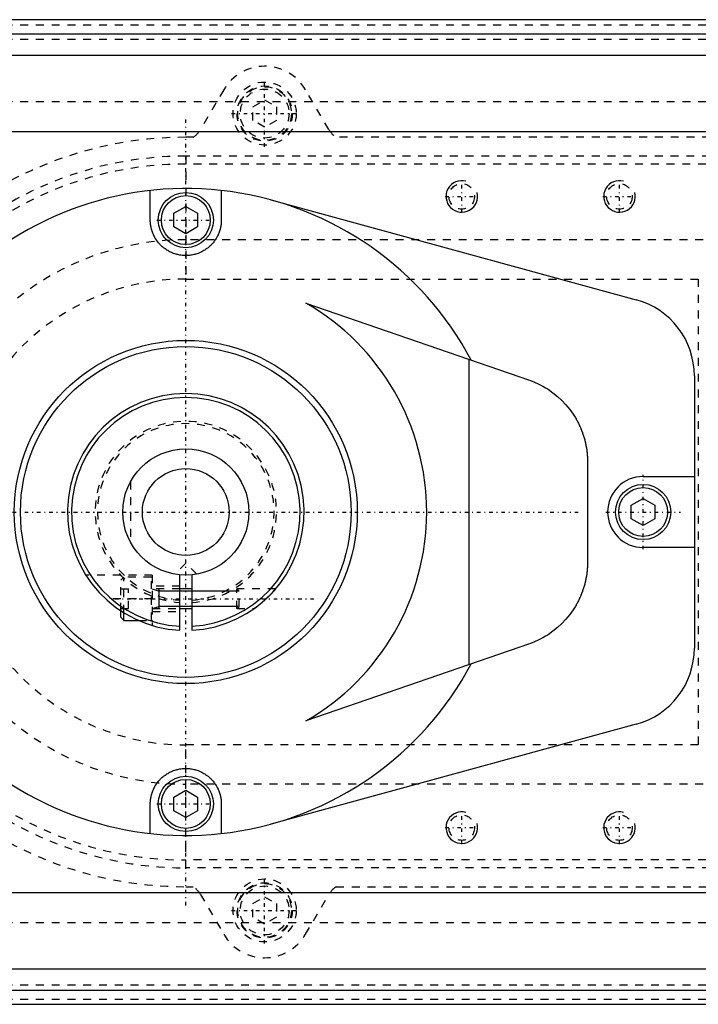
# Model space of a CAD drawing. Extents: x -614 to 147, y -88 to 88.
# Tile 2 of 9: x -571 to -485, y -62 to 62. Entities that reach past the tile are written whole.
import ezdxf

# ---------------------------------------------------------------- set-up
doc = ezdxf.new("R2010")
doc.units = 0
doc.linetypes.add('CENTER', pattern=[1.5, 0.45, -0.5, 0.05, -0.5])
doc.linetypes.add('DASHED', pattern=[2, 1, -1])
for name, color, linetype in [('AM_0', 7, 'CONTINUOUS'), ('AM_10', 7, 'CONTINUOUS'), ('AM_3', 7, 'DASHED'), ('AM_7', 7, 'CENTER')]:
    doc.layers.add(name, color=color, linetype=linetype)

msp = doc.modelspace()

# ---------------------------------------------------------------- linework, layer by layer
at = {"layer": 'AM_0', "color": 7, "linetype": 'CONTINUOUS'}
for p, q in [((-216.5, 62.4), (-595, 62.4)), ((-595, 60.61), (-216.5, 60.61)), ((-595, 57.91), (-216.5, 57.91)), ((-595, 48.21), (-216.5, 48.21)), ((-554.5, 37), (-554.5, 40.75)), ((-545.5, 40.75), (-545.5, 37)), ((-551.5, 37.87), (-550, 38.73)), ((-550, 38.73), (-548.5, 37.87)), ((-539.2, 39.55), (-492.87, 26.9)), ((-551.5, 36.13), (-551.5, 37.87)), ((-548.5, 37.87), (-548.5, 36.13)), ((-550, 35.27), (-551.5, 36.13)), ((-548.5, 36.13), (-550, 35.27)), ((-534.76, 26.48), (-506.43, 16.7)), ((-514.05, -19.33), (-514.05, 19.33)), ((-485.5, 17.25), (-485.5, -17.25)), ((-499.05, 6.35), (-499.05, -6.35)), ((-492, 4.5), (-485.5, 4.5)), ((-493.5, 0.87), (-492, 1.73)), ((-492, 1.73), (-490.5, 0.87)), ((-493.5, -0.87), (-493.5, 0.87)), ((-490.5, 0.87), (-490.5, -0.87)), ((-492, -1.73), (-493.5, -0.87)), ((-490.5, -0.87), (-492, -1.73)), ((-485.5, -4.5), (-492, -4.5)), ((-550.75, -14.98), (-550.75, -7.96)), ((-549.25, -7.96), (-549.25, -14.98)), ((-549.25, -9.75), (-550.75, -9.75)), ((-550.75, -12.25), (-549.25, -12.25)), ((-558.25, -13.35), (-558.25, -12.53)), ((-558.25, -13.35), (-557.85, -13.75)), ((-557.85, -13.75), (-557.85, -12.78)), ((-557.85, -13.75), (-555.99, -13.75)), ((-506.43, -16.7), (-534.76, -26.48)), ((-492.87, -26.9), (-539.2, -39.55)), ((-551.5, -36.13), (-550, -35.27)), ((-551.5, -37.87), (-551.5, -36.13)), ((-550, -35.27), (-548.5, -36.13)), ((-548.5, -36.13), (-548.5, -37.87)), ((-554.5, -40.75), (-554.5, -37)), ((-545.5, -37), (-545.5, -40.75)), ((-550, -38.73), (-551.5, -37.87)), ((-548.5, -37.87), (-550, -38.73)), ((-595, -48.21), (-216.5, -48.21)), ((-595, -57.91), (-216.5, -57.91)), ((-595, -60.61), (-216.5, -60.61)), ((-595, -62.4), (-216.5, -62.4))]:
    msp.add_line(p, q, dxfattribs=at)
for points in [[(-545.5, 37, 0), (-545.5, 36.94, 0), (-545.5, 36.81, 0), (-545.51, 36.69, 0), (-545.52, 36.63, 0), (-545.52, 36.57, 0), (-545.53, 36.45, 0), (-545.55, 36.33, 0), (-545.57, 36.21, 0), (-545.59, 36.09, 0), (-545.62, 35.96, 0), (-545.64, 35.9, 0), (-545.65, 35.84, 0), (-545.69, 35.72, 0), (-545.72, 35.6, 0), (-545.77, 35.48, 0), (-545.81, 35.36, 0), (-545.86, 35.24, 0), (-545.89, 35.18, 0), (-545.91, 35.12, 0), (-545.97, 35, 0), (-546.03, 34.89, 0), (-546.06, 34.83, 0), (-546.09, 34.77, 0), (-546.16, 34.66, 0), (-546.23, 34.55, 0), (-546.26, 34.49, 0), (-546.3, 34.44, 0), (-546.37, 34.33, 0), (-546.45, 34.23, 0), (-546.53, 34.13, 0), (-546.62, 34.03, 0), (-546.71, 33.93, 0), (-546.75, 33.89, 0), (-546.79, 33.84, 0), (-546.89, 33.75, 0), (-546.98, 33.66, 0), (-547.07, 33.58, 0), (-547.17, 33.5, 0), (-547.27, 33.42, 0), (-547.32, 33.38, 0), (-547.38, 33.34, 0), (-547.49, 33.27, 0), (-547.6, 33.2, 0), (-547.71, 33.13, 0), (-547.83, 33.06, 0), (-547.95, 32.99, 0), (-548.01, 32.96, 0), (-548.07, 32.93, 0), (-548.2, 32.88, 0), (-548.33, 32.82, 0), (-548.45, 32.77, 0), (-548.59, 32.73, 0), (-548.72, 32.69, 0), (-548.78, 32.67, 0), (-548.85, 32.65, 0), (-548.99, 32.62, 0), (-549.12, 32.59, 0), (-549.26, 32.56, 0), (-549.39, 32.54, 0), (-549.53, 32.52, 0), (-549.6, 32.52, 0), (-549.67, 32.51, 0), (-549.8, 32.5, 0), (-549.93, 32.5, 0), (-550, 32.5, 0), (-550.07, 32.5, 0), (-550.2, 32.5, 0), (-550.33, 32.51, 0), (-550.4, 32.52, 0), (-550.47, 32.52, 0), (-550.61, 32.54, 0), (-550.74, 32.56, 0), (-550.88, 32.59, 0), (-551.01, 32.62, 0), (-551.15, 32.65, 0), (-551.22, 32.67, 0), (-551.28, 32.69, 0), (-551.41, 32.73, 0), (-551.55, 32.77, 0), (-551.67, 32.82, 0), (-551.8, 32.88, 0), (-551.93, 32.93, 0), (-551.99, 32.96, 0), (-552.05, 32.99, 0), (-552.17, 33.06, 0), (-552.29, 33.13, 0), (-552.4, 33.2, 0), (-552.51, 33.27, 0), (-552.62, 33.34, 0), (-552.68, 33.38, 0), (-552.73, 33.42, 0), (-552.83, 33.5, 0), (-552.93, 33.58, 0), (-553.02, 33.66, 0), (-553.11, 33.75, 0), (-553.21, 33.84, 0), (-553.25, 33.89, 0), (-553.29, 33.93, 0), (-553.38, 34.03, 0), (-553.47, 34.13, 0), (-553.55, 34.23, 0), (-553.63, 34.33, 0), (-553.7, 34.44, 0), (-553.74, 34.49, 0), (-553.77, 34.55, 0), (-553.84, 34.66, 0), (-553.91, 34.77, 0), (-553.94, 34.83, 0), (-553.97, 34.89, 0), (-554.03, 35, 0), (-554.09, 35.12, 0), (-554.11, 35.18, 0), (-554.14, 35.24, 0), (-554.19, 35.36, 0), (-554.23, 35.48, 0), (-554.28, 35.6, 0), (-554.31, 35.72, 0), (-554.35, 35.84, 0), (-554.36, 35.9, 0), (-554.38, 35.96, 0), (-554.41, 36.09, 0), (-554.43, 36.21, 0), (-554.45, 36.33, 0), (-554.47, 36.45, 0), (-554.48, 36.57, 0), (-554.48, 36.63, 0), (-554.49, 36.69, 0), (-554.5, 36.81, 0), (-554.5, 36.94, 0), (-554.5, 37, 0)], [(-506.43, 16.7, 0), (-506.07, 16.57, 0), (-505.38, 16.28, 0), (-504.71, 15.94, 0), (-504.38, 15.75, 0), (-504.06, 15.55, 0), (-503.44, 15.12, 0), (-502.86, 14.65, 0), (-502.3, 14.14, 0), (-501.79, 13.59, 0), (-501.31, 13.01, 0), (-501.08, 12.71, 0), (-500.87, 12.4, 0), (-500.63, 12.02, 0), (-500.57, 11.92, 0), (-500.51, 11.81, 0), (-500.48, 11.75, 0), (-500.45, 11.7, 0), (-500.38, 11.59, 0), (-500.33, 11.48, 0), (-500.27, 11.37, 0), (-500.21, 11.25, 0), (-500.15, 11.14, 0), (-500.13, 11.09, 0), (-500.1, 11.03, 0), (-500.05, 10.92, 0), (-500, 10.8, 0), (-499.94, 10.69, 0), (-499.9, 10.57, 0), (-499.85, 10.45, 0), (-499.82, 10.4, 0), (-499.8, 10.34, 0), (-499.76, 10.22, 0), (-499.71, 10.1, 0), (-499.67, 9.98, 0), (-499.63, 9.87, 0), (-499.59, 9.75, 0), (-499.57, 9.69, 0), (-499.55, 9.63, 0), (-499.51, 9.51, 0), (-499.48, 9.39, 0), (-499.45, 9.27, 0), (-499.41, 9.14, 0), (-499.38, 9.02, 0), (-499.37, 8.96, 0), (-499.35, 8.9, 0), (-499.32, 8.78, 0), (-499.3, 8.66, 0), (-499.28, 8.59, 0), (-499.27, 8.53, 0), (-499.25, 8.41, 0), (-499.22, 8.29, 0), (-499.21, 8.22, 0), (-499.2, 8.16, 0), (-499.18, 8.04, 0), (-499.16, 7.91, 0), (-499.15, 7.79, 0), (-499.13, 7.67, 0), (-499.11, 7.54, 0), (-499.11, 7.48, 0), (-499.1, 7.42, 0), (-499.09, 7.29, 0), (-499.08, 7.17, 0), (-499.07, 7.04, 0), (-499.06, 6.91, 0), (-499.06, 6.79, 0), (-499.06, 6.73, 0), (-499.05, 6.66, 0), (-499.05, 6.54, 0), (-499.05, 6.41, 0), (-499.05, 6.35, 0)], [(-499.05, -6.35, 0), (-499.05, -6.41, 0), (-499.05, -6.54, 0), (-499.05, -6.66, 0), (-499.06, -6.73, 0), (-499.06, -6.79, 0), (-499.06, -6.91, 0), (-499.07, -7.04, 0), (-499.08, -7.17, 0), (-499.09, -7.29, 0), (-499.1, -7.42, 0), (-499.11, -7.48, 0), (-499.11, -7.54, 0), (-499.13, -7.67, 0), (-499.15, -7.79, 0), (-499.16, -7.91, 0), (-499.18, -8.04, 0), (-499.2, -8.16, 0), (-499.21, -8.22, 0), (-499.22, -8.29, 0), (-499.25, -8.41, 0), (-499.27, -8.53, 0), (-499.28, -8.59, 0), (-499.3, -8.66, 0), (-499.32, -8.78, 0), (-499.35, -8.9, 0), (-499.37, -8.96, 0), (-499.38, -9.02, 0), (-499.41, -9.14, 0), (-499.45, -9.27, 0), (-499.48, -9.39, 0), (-499.51, -9.51, 0), (-499.55, -9.63, 0), (-499.57, -9.69, 0), (-499.59, -9.75, 0), (-499.63, -9.87, 0), (-499.67, -9.98, 0), (-499.71, -10.1, 0), (-499.76, -10.22, 0), (-499.8, -10.34, 0), (-499.82, -10.4, 0), (-499.85, -10.45, 0), (-499.9, -10.57, 0), (-499.94, -10.69, 0), (-500, -10.8, 0), (-500.05, -10.92, 0), (-500.1, -11.03, 0), (-500.13, -11.09, 0), (-500.15, -11.14, 0), (-500.21, -11.25, 0), (-500.27, -11.37, 0), (-500.33, -11.48, 0), (-500.38, -11.59, 0), (-500.45, -11.7, 0), (-500.48, -11.75, 0), (-500.51, -11.81, 0), (-500.57, -11.92, 0), (-500.63, -12.02, 0), (-500.87, -12.4, 0), (-501.08, -12.71, 0), (-501.31, -13.01, 0), (-501.79, -13.59, 0), (-502.3, -14.14, 0), (-502.86, -14.65, 0), (-503.44, -15.12, 0), (-504.06, -15.55, 0), (-504.38, -15.75, 0), (-504.71, -15.94, 0), (-505.38, -16.28, 0), (-506.07, -16.57, 0), (-506.43, -16.7, 0)], [(-538.6, -9.75, 0), (-538.6, -9.75, 0), (-538.6, -9.75, 0), (-538.61, -9.75, 0), (-538.61, -9.76, 0), (-538.61, -9.76, 0), (-538.61, -9.77, 0), (-538.62, -9.77, 0), (-538.63, -9.78, 0), (-538.64, -9.79, 0), (-538.65, -9.81, 0), (-538.66, -9.81, 0), (-538.66, -9.82, 0), (-538.68, -9.84, 0), (-538.69, -9.85, 0), (-538.71, -9.87, 0), (-538.72, -9.89, 0), (-538.74, -9.91, 0), (-538.75, -9.92, 0), (-538.76, -9.93, 0), (-538.78, -9.95, 0), (-538.8, -9.98, 0), (-538.81, -9.99, 0), (-538.82, -10, 0), (-538.84, -10.02, 0), (-538.86, -10.05, 0), (-538.87, -10.06, 0), (-538.89, -10.07, 0), (-538.91, -10.1, 0), (-538.93, -10.13, 0), (-538.96, -10.15, 0), (-538.98, -10.18, 0), (-539.01, -10.21, 0), (-539.02, -10.22, 0), (-539.04, -10.24, 0), (-539.06, -10.27, 0), (-539.09, -10.3, 0), (-539.12, -10.33, 0), (-539.15, -10.36, 0), (-539.18, -10.39, 0), (-539.19, -10.4, 0), (-539.21, -10.42, 0), (-539.24, -10.45, 0), (-539.27, -10.48, 0), (-539.3, -10.51, 0), (-539.33, -10.55, 0), (-539.36, -10.58, 0), (-539.38, -10.59, 0), (-539.4, -10.61, 0), (-539.43, -10.64, 0), (-539.46, -10.67, 0), (-539.49, -10.71, 0), (-539.53, -10.74, 0), (-539.56, -10.77, 0), (-539.58, -10.79, 0), (-539.59, -10.8, 0), (-539.63, -10.83, 0), (-539.66, -10.87, 0), (-539.69, -10.9, 0), (-539.73, -10.93, 0), (-539.76, -10.96, 0), (-539.77, -10.97, 0), (-539.79, -10.99, 0), (-539.82, -11.02, 0), (-539.85, -11.05, 0), (-539.87, -11.06, 0), (-539.89, -11.08, 0), (-539.92, -11.11, 0), (-539.95, -11.14, 0), (-539.97, -11.15, 0), (-539.99, -11.17, 0), (-540.02, -11.2, 0), (-540.06, -11.23, 0), (-540.09, -11.26, 0), (-540.13, -11.29, 0), (-540.16, -11.32, 0), (-540.18, -11.34, 0), (-540.2, -11.35, 0), (-540.23, -11.38, 0), (-540.26, -11.41, 0), (-540.3, -11.44, 0), (-540.33, -11.47, 0), (-540.37, -11.5, 0), (-540.39, -11.51, 0), (-540.4, -11.53, 0), (-540.44, -11.56, 0), (-540.47, -11.59, 0), (-540.51, -11.61, 0), (-540.54, -11.64, 0), (-540.58, -11.67, 0), (-540.59, -11.68, 0), (-540.61, -11.7, 0), (-540.64, -11.72, 0), (-540.68, -11.75, 0), (-540.71, -11.78, 0), (-540.74, -11.8, 0), (-540.77, -11.83, 0), (-540.79, -11.84, 0), (-540.8, -11.85, 0), (-540.83, -11.87, 0), (-540.86, -11.9, 0), (-540.89, -11.92, 0), (-540.92, -11.94, 0), (-540.95, -11.96, 0), (-540.97, -11.97, 0), (-540.98, -11.98, 0), (-541.01, -12.01, 0), (-541.04, -12.03, 0), (-541.05, -12.04, 0), (-541.06, -12.05, 0), (-541.09, -12.07, 0), (-541.12, -12.09, 0), (-541.13, -12.1, 0), (-541.14, -12.1, 0), (-541.17, -12.12, 0), (-541.19, -12.14, 0), (-541.21, -12.16, 0), (-541.23, -12.17, 0), (-541.25, -12.18, 0), (-541.26, -12.19, 0), (-541.27, -12.2, 0), (-541.28, -12.21, 0), (-541.3, -12.22, 0), (-541.31, -12.23, 0), (-541.32, -12.23, 0), (-541.33, -12.24, 0), (-541.33, -12.24, 0), (-541.34, -12.25, 0), (-541.34, -12.25, 0), (-541.34, -12.25, 0), (-541.34, -12.25, 0)], [(-554.5, -37, 0), (-554.5, -36.94, 0), (-554.5, -36.81, 0), (-554.49, -36.69, 0), (-554.48, -36.63, 0), (-554.48, -36.57, 0), (-554.47, -36.45, 0), (-554.45, -36.33, 0), (-554.43, -36.21, 0), (-554.41, -36.09, 0), (-554.38, -35.96, 0), (-554.36, -35.9, 0), (-554.35, -35.84, 0), (-554.31, -35.72, 0), (-554.28, -35.6, 0), (-554.23, -35.48, 0), (-554.19, -35.36, 0), (-554.14, -35.24, 0), (-554.11, -35.18, 0), (-554.09, -35.12, 0), (-554.03, -35, 0), (-553.97, -34.89, 0), (-553.94, -34.83, 0), (-553.91, -34.77, 0), (-553.84, -34.66, 0), (-553.77, -34.55, 0), (-553.74, -34.49, 0), (-553.7, -34.44, 0), (-553.63, -34.33, 0), (-553.55, -34.23, 0), (-553.47, -34.13, 0), (-553.38, -34.03, 0), (-553.29, -33.93, 0), (-553.25, -33.89, 0), (-553.21, -33.84, 0), (-553.11, -33.75, 0), (-553.02, -33.66, 0), (-552.93, -33.58, 0), (-552.83, -33.5, 0), (-552.73, -33.42, 0), (-552.68, -33.38, 0), (-552.62, -33.34, 0), (-552.51, -33.27, 0), (-552.4, -33.2, 0), (-552.29, -33.13, 0), (-552.17, -33.06, 0), (-552.05, -32.99, 0), (-551.99, -32.96, 0), (-551.93, -32.93, 0), (-551.8, -32.88, 0), (-551.67, -32.82, 0), (-551.55, -32.77, 0), (-551.41, -32.73, 0), (-551.28, -32.69, 0), (-551.22, -32.67, 0), (-551.15, -32.65, 0), (-551.01, -32.62, 0), (-550.88, -32.59, 0), (-550.74, -32.56, 0), (-550.61, -32.54, 0), (-550.47, -32.52, 0), (-550.4, -32.52, 0), (-550.33, -32.51, 0), (-550.2, -32.5, 0), (-550.07, -32.5, 0), (-550, -32.5, 0), (-549.93, -32.5, 0), (-549.8, -32.5, 0), (-549.67, -32.51, 0), (-549.6, -32.52, 0), (-549.53, -32.52, 0), (-549.39, -32.54, 0), (-549.26, -32.56, 0), (-549.12, -32.59, 0), (-548.99, -32.62, 0), (-548.85, -32.65, 0), (-548.78, -32.67, 0), (-548.72, -32.69, 0), (-548.59, -32.73, 0), (-548.45, -32.77, 0), (-548.33, -32.82, 0), (-548.2, -32.88, 0), (-548.07, -32.93, 0), (-548.01, -32.96, 0), (-547.95, -32.99, 0), (-547.83, -33.06, 0), (-547.71, -33.13, 0), (-547.6, -33.2, 0), (-547.49, -33.27, 0), (-547.38, -33.34, 0), (-547.32, -33.38, 0), (-547.27, -33.42, 0), (-547.17, -33.5, 0), (-547.07, -33.58, 0), (-546.98, -33.66, 0), (-546.89, -33.75, 0), (-546.79, -33.84, 0), (-546.75, -33.89, 0), (-546.71, -33.93, 0), (-546.62, -34.03, 0), (-546.53, -34.13, 0), (-546.45, -34.23, 0), (-546.37, -34.33, 0), (-546.3, -34.44, 0), (-546.26, -34.49, 0), (-546.23, -34.55, 0), (-546.16, -34.66, 0), (-546.09, -34.77, 0), (-546.06, -34.83, 0), (-546.03, -34.89, 0), (-545.97, -35, 0), (-545.91, -35.12, 0), (-545.89, -35.18, 0), (-545.86, -35.24, 0), (-545.81, -35.36, 0), (-545.77, -35.48, 0), (-545.72, -35.6, 0), (-545.69, -35.72, 0), (-545.65, -35.84, 0), (-545.64, -35.9, 0), (-545.62, -35.96, 0), (-545.59, -36.09, 0), (-545.57, -36.21, 0), (-545.55, -36.33, 0), (-545.53, -36.45, 0), (-545.52, -36.57, 0), (-545.52, -36.63, 0), (-545.51, -36.69, 0), (-545.5, -36.81, 0), (-545.5, -36.94, 0), (-545.5, -37, 0)]]:
    msp.add_polyline3d(points, dxfattribs=at)
for centre, radius in [((-550, 37), 3.5), ((-550, 37), 3.1), ((-550, 0), 21.75), ((-550, 0), 20.97), ((-550, 0), 8), ((-550, 0), 5.5), ((-492, 0), 3.5), ((-492, 0), 3.1), ((-550, -37), 3.5), ((-550, -37), 3.1)]:
    msp.add_circle(centre, radius, dxfattribs=at)
for centre, radius, start, end in [((-550, 0), 41, 27.9925, 136.1505), ((-550, 0), 30.55, 299.9257, 60.0743), ((-495.5, 17.25), 10, 0, 74.7235), ((-550, 0), 15, 272.866, 267.134), ((-550, 0), 14.5, 272.9649, 267.0351), ((-492, 0), 4.5, 90, 270), ((-495.5, -17.25), 10, 285.2765, 0), ((-550, 0), 41, 223.8495, 332.0075)]:
    msp.add_arc(centre, radius, start, end, dxfattribs=at)
at = {"layer": 'AM_10', "color": 7, "linetype": 'CONTINUOUS'}
for p, q in [((-554.25, -9.75), (-553.4, -10.03)), ((-553.4, -12.25), (-553.4, -9.75)), ((-543.25, -10.03), (-553.4, -10.03)), ((-554.25, -12.25), (-553.4, -11.97)), ((-543.25, -11.97), (-553.4, -11.97))]:
    msp.add_line(p, q, dxfattribs=at)
for centre in [(-515, 40), (-495, 40), (-515, -40), (-495, -40)]:
    msp.add_arc(centre, 2, 75, 15, dxfattribs=at)
at = {"layer": 'AM_3', "color": 6, "linetype": 'DASHED'}
for p, q in [((-595, 61.74), (-216.5, 61.74)), ((-595, 59.93), (-216.5, 59.93)), ((-545.18, 53.53), (-548.13, 48.48)), ((-531.87, 48.48), (-534.82, 53.53)), ((-595, 52.03), (-216.5, 52.03)), ((-541.5, 51.37), (-540, 52.23)), ((-541.5, 49.63), (-541.5, 51.37)), ((-540, 52.23), (-538.5, 51.37)), ((-538.5, 51.37), (-538.5, 49.63)), ((-540, 48.77), (-541.5, 49.63)), ((-538.5, 49.63), (-540, 48.77)), ((-549.06, 47.5), (-550, 47.5)), ((-461.5, 47.5), (-530.94, 47.5)), ((-550, 45.1), (-550, 29.53)), ((-415.51, 45.1), (-550, 45.1)), ((-416.02, 44.1), (-550, 44.1)), ((-476.39, 34.5), (-550, 34.5)), ((-550, 29.53), (-485, 29.53)), ((-485, 29.53), (-485, -29.53)), ((-557, 3.87), (-557, -3.87)), ((-550, -6.5), (-551.38, -7.88)), ((-548.62, -7.88), (-550, -6.5)), ((-554.25, -8), (-562.69, -8)), ((-557.85, -8.25), (-558.25, -8.65)), ((-558.25, -12.53), (-558.25, -8.65)), ((-554.35, -8.25), (-557.85, -8.25)), ((-557.85, -12.78), (-557.85, -8.25)), ((-554.35, -13.75), (-554.35, -8.25)), ((-554.25, -8), (-554.25, -14.39)), ((-558.25, -9.75), (-557.25, -9.75)), ((-557.25, -12.25), (-557.25, -9.75)), ((-550.75, -9.4), (-554.25, -9.4)), ((-550.75, -9.75), (-554.25, -9.75)), ((-538.6, -9.75), (-543.53, -9.75)), ((-543.25, -10.03), (-543.53, -9.75)), ((-543.53, -12.25), (-543.53, -9.75)), ((-554.25, -11), (-560.2, -11)), ((-543.25, -11.97), (-543.25, -10.03)), ((-558.25, -12.25), (-557.25, -12.25)), ((-554.25, -12.25), (-550.75, -12.25)), ((-543.53, -12.25), (-543.25, -11.97)), ((-543.53, -12.25), (-541.34, -12.25)), ((-554.25, -12.6), (-550.75, -12.6)), ((-555.99, -13.75), (-554.35, -13.75)), ((-485, -29.53), (-550, -29.53)), ((-550, -45.1), (-550, -29.53)), ((-476.39, -34.5), (-550, -34.5)), ((-416.02, -44.1), (-550, -44.1)), ((-415.51, -45.1), (-550, -45.1)), ((-550, -47.5), (-549.06, -47.5)), ((-548.13, -48.48), (-545.18, -53.53)), ((-534.82, -53.53), (-531.87, -48.48)), ((-530.94, -47.5), (-461.5, -47.5)), ((-541.5, -49.63), (-540, -48.77)), ((-541.5, -51.37), (-541.5, -49.63)), ((-540, -48.77), (-538.5, -49.63)), ((-538.5, -49.63), (-538.5, -51.37)), ((-595, -52.03), (-216.5, -52.03)), ((-540, -52.23), (-541.5, -51.37)), ((-538.5, -51.37), (-540, -52.23)), ((-595, -59.93), (-216.5, -59.93)), ((-595, -61.74), (-216.5, -61.74))]:
    msp.add_line(p, q, dxfattribs=at)
for centre, radius in [((-540, 50.5), 4), ((-540, 50.5), 3.5), ((-540, 50.5), 3.4), ((-540, 50.5), 3.1), ((-515, 40), 1.62), ((-495, 40), 1.62), ((-515, -40), 1.62), ((-495, -40), 1.62), ((-540, -50.5), 4), ((-540, -50.5), 3.5), ((-540, -50.5), 3.4), ((-540, -50.5), 3.1)]:
    msp.add_circle(centre, radius, dxfattribs=at)
for centre, radius, start, end in [((-540, 50.5), 6, 30.3357, 149.6643), ((-550, 0), 47.5, 90, 270), ((-550.72, 50), 3, 303.5573, 329.6643), ((-529.28, 50), 3, 210.3357, 236.4427), ((-550, 0), 45.1, 90, 270), ((-550, 0), 44.1, 90, 270), ((-550, 0), 34.5, 90, 270), ((-550, 0), 29.53, 90, 270), ((-550, 0), 11.5, 273.7393, 266.2607), ((-550, 0), 11.2, 273.8396, 266.1604), ((-554.35, -8.35), 0.1, 0, 90), ((-554.35, -13.65), 0.1, 270, 0), ((-550.72, -50), 3, 30.3357, 56.4427), ((-529.28, -50), 3, 123.5573, 149.6643), ((-540, -50.5), 6, 210.3357, 329.6643)]:
    msp.add_arc(centre, radius, start, end, dxfattribs=at)
at = {"layer": 'AM_7', "color": 4, "linetype": 'CENTER'}
for p, q in [((-540, 46.3), (-540, 54.7)), ((-544.2, 50.5), (-535.8, 50.5)), ((-550, -49.88), (-550, 49.88)), ((-515, 37.9), (-515, 42.1)), ((-495, 37.9), (-495, 42.1)), ((-517.1, 40), (-512.9, 40)), ((-497.1, 40), (-492.9, 40)), ((-553.67, 37), (-546.33, 37)), ((-550, -15.75), (-550, 15.75)), ((-492, -4.72), (-492, 4.73)), ((-599.88, 0), (-500.12, 0)), ((-565.75, 0), (-534.25, 0)), ((-496.73, 0), (-487.27, 0)), ((-559, -11), (-533.25, -11)), ((-553.67, -37), (-546.33, -37)), ((-515, -42.1), (-515, -37.9)), ((-495, -42.1), (-495, -37.9)), ((-517.1, -40), (-512.9, -40)), ((-497.1, -40), (-492.9, -40)), ((-540, -54.7), (-540, -46.3)), ((-544.2, -50.5), (-535.8, -50.5))]:
    msp.add_line(p, q, dxfattribs=at)

doc.saveas('drawing.dxf')
